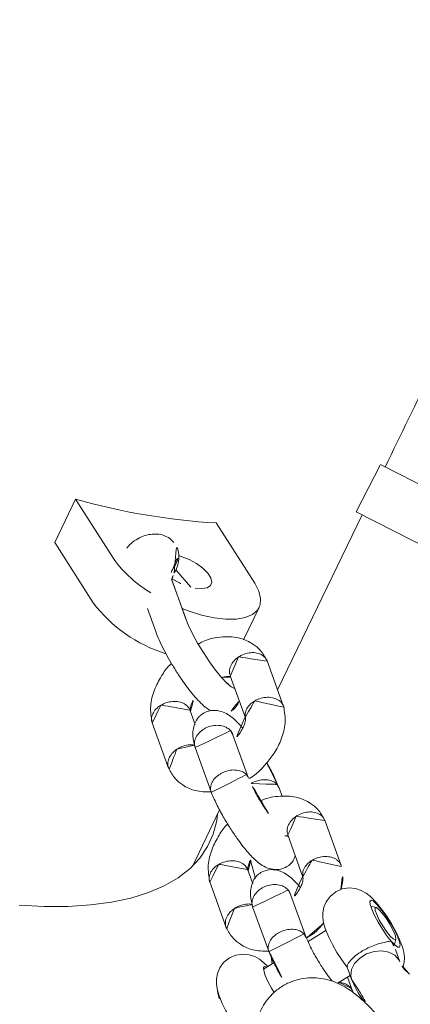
# Model space of a CAD drawing. Extents: x 5459245 to 5462690, y 5971016 to 5972523.
# Tile 128 of 198: x 5462451.6074 to 5462451.6662, y 5972213.2693 to 5972213.4174. Entities that reach past the tile are written whole.
import ezdxf

# ---------------------------------------------------------------- set-up
doc = ezdxf.new("R2010")
doc.units = 0
doc.layers.add('A_MAŁA ARCHITEKTURA', color=195, linetype='CONTINUOUS', lineweight=9)

# ---------------------------------------------------------------- blocks, each defined once
blk = doc.blocks.new('A$C43995eb0')
at = {"layer": 'A_MAŁA ARCHITEKTURA', "linetype": 'Continuous'}
for p, q in [((2239.19, -990.74), (2237.84, -992.19)), ((2237.23, -992.64), (2236.41, -992.86)), ((2246.41, -995), (2244.82, -996.71)), ((2243.49, -997.47), (2244.84, -996.02)), ((2246.32, -997.62), (2244.42, -996.47)), ((2233.52, -997.65), (2233.71, -998.48)), ((2240.04, -1002.81), (2242.75, -1004.44)), ((2230.31, -1005.2), (2225.35, -1010.51)), ((2242.34, -1004.97), (2237.52, -1010.13)), ((2248.17, -1007.72), (2246.97, -1008.56)), ((2247.93, -1007.58), (2249.51, -1008.53)), ((2229.86, -1014.47), (2234.46, -1009.55)), ((2241.88, -1014.26), (2246.75, -1009.05)), ((2173.89, -1011.21), (2173.89, -1027.39)), ((2181.89, -1011.21), (2181.89, -1027.4)), ((2237.91, -1015.81), (2235.86, -1017.7)), ((2238.8, -1015.81), (2237.2, -1017.53)), ((2241.5, -1021.71), (2246.47, -1016.39)), ((2225.07, -1017.85), (2224.15, -1018.84)), ((2224.95, -1023.6), (2220.13, -1028.76)), ((2212.92, -1023.82), (2207.95, -1029.14)), ((2240.62, -1025.09), (2231.17, -1025.31)), ((2211.11, -1025.76), (2181.89, -1026.42)), ((2181.89, -1027.4), (2174.02, -1027.4)), ((2224.49, -1032.88), (2229.35, -1027.67)), ((2212.47, -1033.09), (2217.06, -1028.17)), ((2206.75, -1033.75), (2201.33, -1033.88)), ((2221.41, -1034.44), (2219.81, -1036.15)), ((2224.11, -1040.33), (2229.08, -1035.01)), ((2192.97, -1045.42), (2198.4, -1036.13)), ((2203.54, -1047.59), (2207.71, -1043.13)), ((2207.85, -1042.96), (2203.68, -1047.42)), ((2207.85, -1042.96), (2207.71, -1043.13)), ((2203.3, -1044.43), (2202.01, -1047.62)), ((2209.15, -1048.77), (2211.65, -1046.1)), ((2204.84, -1056.61), (2199.41, -1065.89)), ((2212.09, -1056.45), (2206.65, -1065.73)), ((2206.65, -1065.73), (2199.41, -1065.89))]:
    blk.add_line(p, q, dxfattribs=at)
at = {"layer": 'A_MAŁA ARCHITEKTURA', "linetype": 'Continuous', "flags": 128}
for points in [[(2239.73, -989.94), (2238.99, -990.13), (2238.28, -990.45), (2237.64, -990.88), (2237, -991.44), (2236.15, -992.39), (2235.41, -993.36), (2234.66, -994.49), (2233.97, -995.64), (2233.37, -996.8), (2232.86, -997.94), (2232.45, -999.15), (2232.29, -999.99), (2232.26, -1000.81), (2232.4, -1001.7), (2232.76, -1002.61), (2233.36, -1003.45), (2234.17, -1004.12), (2235.21, -1004.58), (2236.19, -1004.73), (2237.08, -1004.66), (2237.87, -1004.42), (2238.56, -1004.08), (2239.18, -1003.63), (2239.85, -1003.03), (2240.76, -1001.96), (2241.49, -1000.97), (2242.23, -999.84), (2242.9, -998.68), (2243.48, -997.53), (2243.52, -997.43), (2243.52, -997.43)], [(2244.88, -995.97), (2244.41, -996.37), (2243.53, -996.71), (2242.51, -996.71), (2241.43, -996.39), (2240.41, -995.78), (2239.55, -994.93), (2238.93, -993.93), (2238.62, -992.87), (2238.63, -991.87), (2238.98, -991.01), (2239.12, -990.83)], [(2237, -993.31), (2237.26, -992.54), (2237.34, -992.01), (2237.21, -991.79), (2236.9, -991.87), (2236.43, -992.27), (2235.84, -992.93), (2235.18, -993.82), (2234.52, -994.83), (2233.91, -995.89), (2233.41, -996.91), (2233.06, -997.78), (2232.88, -998.44), (2232.91, -998.82), (2233.13, -998.89), (2233.53, -998.65), (2234.06, -998.11), (2234.69, -997.32), (2235.36, -996.37), (2236, -995.31), (2236.56, -994.27), (2237, -993.31)], [(2234.99, -996.36), (2234.44, -997.08), (2233.97, -997.57), (2233.64, -997.75), (2233.51, -997.6), (2233.58, -997.14), (2233.85, -996.44), (2234.29, -995.57), (2234.82, -994.68), (2235.38, -993.86), (2235.9, -993.24), (2236.31, -992.9), (2236.54, -992.89), (2236.57, -993.2), (2236.39, -993.79), (2236.04, -994.59), (2235.54, -995.49), (2234.99, -996.36)], [(2249.04, -1008.24), (2249.07, -1008.57), (2249.29, -1008.64), (2249.68, -1008.4), (2250.22, -1007.86), (2250.85, -1007.08), (2251.51, -1006.12), (2251.91, -1005.49)], [(2248.87, -1008.14), (2248.61, -1008.9), (2248.45, -1009.75), (2248.42, -1010.57), (2248.56, -1011.45), (2248.91, -1012.36), (2249.51, -1013.2), (2250.33, -1013.87), (2251.36, -1014.33), (2252.34, -1014.48), (2253.23, -1014.41), (2254.02, -1014.18), (2254.72, -1013.83), (2255.34, -1013.39), (2256, -1012.78), (2256.92, -1011.72), (2257.65, -1010.73), (2258.39, -1009.59), (2259.05, -1008.43), (2259.64, -1007.28), (2259.69, -1007.17), (2259.69, -1007.17)], [(2231.88, -1025.29), (2232.78, -1024.97), (2234.84, -1024.5), (2236.91, -1024.4), (2238.99, -1024.65), (2241.07, -1025.25), (2243.12, -1026.21), (2245.15, -1027.53), (2247.13, -1029.18), (2249.07, -1031.17), (2250.95, -1033.48), (2252.75, -1036.1), (2254.48, -1039.01), (2256.12, -1042.21), (2257.66, -1045.67)], [(2207.71, -1043.13), (2208.53, -1042.18), (2209.42, -1041.01), (2210.32, -1039.68), (2211.21, -1038.25), (2212.03, -1036.81), (2212.73, -1035.41), (2213.3, -1034.14), (2213.69, -1033.05), (2213.89, -1032.2), (2213.89, -1031.63), (2213.87, -1031.56)], [(2198.4, -1036.13), (2199.17, -1035.05), (2200.03, -1034.3), (2200.93, -1033.92), (2201.85, -1033.92), (2202.76, -1034.3), (2203.64, -1035.05), (2204.46, -1036.13), (2205.19, -1037.53), (2205.81, -1039.2), (2206.31, -1041.09), (2206.66, -1043.14), (2206.77, -1044.11)], [(2199.92, -1048.22), (2199.84, -1047.81), (2199.72, -1046.55), (2199.75, -1045.28), (2199.93, -1044.09), (2200.25, -1043.09), (2200.68, -1042.36), (2201.19, -1041.95), (2201.73, -1041.9), (2202.26, -1042.21), (2202.74, -1042.86), (2203.13, -1043.79)]]:
    blk.add_lwpolyline(points, dxfattribs=at)
at = {"layer": 'A_MAŁA ARCHITEKTURA', "linetype": 'Continuous'}
for centre, radius, start, end in [((2250.68, -1006.76), 8.1, 306.8478, 329.5398), ((2193.69, -1046.56), 9.83, 354.9035, 16.3362), ((2192.06, -1046.9), 22.19, 334.5026, 9.5538), ((2102.59, -1085.09), 98.7, 11.2188, 23.7028), ((2201.35, -1051.33), 3.31, 78.8981, 151.3754), ((2202.23, -1046.14), 1.96, 262.9572, 312.0384), ((2188.61, -1048.32), 18.22, 332.9545, 356.5402)]:
    blk.add_arc(centre, radius, start, end, dxfattribs=at)
for points, knots in [([(2240.17, -988.62), (2240.06, -989.06), (2239.87, -989.86), (2239.36, -990.52), (2239.14, -990.81)], [0, 0, 0, 0, 0.561374, 1, 1, 1, 1]), ([(2244.88, -995.97), (2245.5, -995.2), (2246.84, -993.49), (2247.38, -991.43), (2247.68, -990.31)], [0, 0, 0, 0, 0.456597, 1, 1, 1, 1]), ([(2247.98, -989.86), (2247.86, -990.18), (2247.46, -991.21), (2246.9, -992.92), (2246.48, -994.72), (2246.29, -996.37), (2246.29, -997.75), (2246.48, -999.15), (2246.89, -1000.55), (2247.54, -1001.9), (2248.43, -1003.14), (2249.58, -1004.26), (2250.95, -1005.15), (2252.46, -1005.76), (2253.95, -1006.06), (2255.4, -1006.1), (2256.77, -1005.93), (2258.04, -1005.57), (2259.22, -1005.06), (2260.35, -1004.4), (2261.52, -1003.56), (2262.8, -1002.44), (2264.14, -1001.06), (2265.54, -999.45), (2266.92, -997.7), (2268.24, -995.89), (2269.08, -994.66), (2269.47, -994.09)], [0, 0, 0, 0, 0.0267957, 0.0841784, 0.1485793, 0.1870779, 0.2226605, 0.2565406, 0.2898498, 0.3230708, 0.3563578, 0.3897381, 0.4265446, 0.4611932, 0.4940496, 0.5256818, 0.5566081, 0.5874283, 0.6190336, 0.652974, 0.6920683, 0.7415305, 0.7990579, 0.8508729, 0.9049691, 0.9563408, 1, 1, 1, 1]), ([(2237, -993.31), (2237, -993.31), (2237.11, -993.13), (2237.36, -992.73), (2237.69, -992.41), (2237.88, -992.22)], [0, 0, 0, 0, 0.008823, 0.438185, 1, 1, 1, 1]), ([(2243.43, -997.43), (2243.43, -997.46), (2243.42, -997.57), (2242.89, -997.59), (2241.99, -997.38), (2241.08, -996.97), (2240.26, -996.5), (2239.48, -995.97), (2238.61, -995.23), (2237.89, -994.5), (2237.34, -993.82), (2237.1, -993.46), (2237.01, -993.34), (2237, -993.31), (2237, -993.31)], [0, 0, 0, 0, 0.053826, 0.176168, 0.29922, 0.405275, 0.442931, 0.53679, 0.630492, 0.728184, 0.837715, 0.96509, 0.998991, 1, 1, 1, 1]), ([(2246.36, -995.06), (2246.24, -995.21), (2246.12, -995.38), (2246.03, -995.57), (2246.03, -995.58)], [0, 0, 0, 0, 0.949785, 1, 1, 1, 1]), ([(2246.14, -997.51), (2246.07, -997.37), (2245.87, -996.94), (2245.84, -996.26), (2245.95, -995.78), (2246.03, -995.59), (2246.03, -995.58)], [0, 0, 0, 0, 0.208553, 0.64936, 0.982396, 1, 1, 1, 1]), ([(2246.42, -998.48), (2246.42, -998.48), (2246.33, -998.7), (2246.01, -999.34), (2245.43, -1000.45), (2244.55, -1001.94), (2243.4, -1003.69), (2242.65, -1004.59), (2242.24, -1005.09)], [0, 0, 0, 0, 0.001385, 0.114965, 0.267788, 0.466871, 0.710958, 1, 1, 1, 1]), ([(2233.54, -1003.6), (2233.17, -1003.67), (2231.88, -1003.93), (2230.97, -1004.66), (2230.33, -1005.17)], [0, 0, 0, 0, 0.290143, 1, 1, 1, 1]), ([(2242.29, -1004.84), (2242.26, -1004.81), (2241.37, -1004.2), (2240.26, -1003.8), (2239.22, -1003.61), (2239.21, -1003.61)], [0, 0, 0, 0, 0.036001, 0.991548, 1, 1, 1, 1]), ([(2230.44, -1005.13), (2230.35, -1005.2), (2230.16, -1005.33), (2229.98, -1005.66), (2229.85, -1006.02), (2229.78, -1006.56), (2229.87, -1007.3), (2230.27, -1008.19), (2230.86, -1008.92), (2231.33, -1009.3), (2231.55, -1009.44), (2231.57, -1009.45)], [0, 0, 0, 0, 0.079078, 0.16535, 0.251615, 0.33788, 0.51229, 0.686719, 0.861213, 0.993031, 1, 1, 1, 1]), ([(2246.76, -1008.98), (2246.72, -1009.04), (2246.55, -1009.3), (2246, -1009.54), (2245.18, -1009.62), (2244.42, -1009.43), (2243.84, -1009.15), (2243.42, -1008.88), (2242.91, -1008.45), (2242.36, -1007.8), (2241.96, -1006.93), (2241.85, -1006.14), (2241.94, -1005.68), (2242.02, -1005.5), (2242.02, -1005.49)], [0, 0, 0, 0, 0.034149, 0.150843, 0.267523, 0.384181, 0.441871, 0.499557, 0.557242, 0.673869, 0.79051, 0.907194, 0.99534, 1, 1, 1, 1]), ([(2242.32, -1004.99), (2242.21, -1005.14), (2242.1, -1005.29), (2242.02, -1005.48), (2242.02, -1005.49)], [0, 0, 0, 0, 0.949773, 1, 1, 1, 1]), ([(2246.71, -1009.09), (2247.13, -1008.59), (2247.94, -1007.62), (2249.1, -1005.96), (2249.75, -1004.89), (2250, -1004.47)], [0, 0, 0, 0, 0.398185, 0.761174, 1, 1, 1, 1]), ([(2234.33, -1009.59), (2234.2, -1009.69), (2233.87, -1009.94), (2233.13, -1010.02), (2232.32, -1009.86), (2231.8, -1009.6), (2231.58, -1009.46), (2231.57, -1009.45)], [0, 0, 0, 0, 0.190958, 0.480282, 0.769746, 0.98844, 1, 1, 1, 1]), ([(2234.36, -1009.63), (2234.4, -1009.59), (2234.53, -1009.48), (2234.79, -1009.36), (2235.25, -1009.23), (2235.87, -1009.16), (2236.66, -1009.19), (2237.41, -1009.31), (2237.89, -1009.46), (2238.09, -1009.52)], [0, 0, 0, 0, 0.072414, 0.216217, 0.353667, 0.545884, 0.719226, 0.878096, 1, 1, 1, 1]), ([(2236.03, -1009.18), (2235.82, -1009.73), (2235.34, -1011), (2235.09, -1012.51), (2235.44, -1014.06), (2236.08, -1015.01), (2236.81, -1015.55), (2237.42, -1015.82), (2238.29, -1016.02), (2239.45, -1015.86), (2240.85, -1015.17), (2241.6, -1014.5), (2241.99, -1014.15)], [0, 0, 0, 0, 0.133921, 0.30894, 0.402338, 0.492137, 0.558021, 0.594355, 0.646578, 0.798177, 0.895338, 1, 1, 1, 1]), ([(2237.57, -1010.09), (2237.56, -1010.1), (2237.39, -1010.22), (2237.3, -1010.43), (2237.22, -1010.62), (2237.21, -1010.63)], [0, 0, 0, 0, 0.0406448, 0.9518354, 1, 1, 1, 1]), ([(2246.51, -1016.35), (2246.85, -1015.82), (2247.46, -1014.89), (2247.84, -1013.17), (2247.78, -1011.14), (2247.11, -1009.78), (2246.74, -1009.05)], [0, 0, 0, 0, 0.244187, 0.433875, 0.695709, 1, 1, 1, 1]), ([(2225.31, -1010.56), (2224.97, -1011.08), (2224.36, -1012.01), (2223.98, -1013.73), (2224.07, -1015.85), (2225.1, -1018.17), (2226.3, -1019.85), (2227.2, -1020.47), (2227.2, -1020.47)], [0, 0, 0, 0, 0.17444, 0.309947, 0.496994, 0.737524, 0.999847, 1, 1, 1, 1]), ([(2225.4, -1010.49), (2225.27, -1010.65), (2225.05, -1010.91), (2224.89, -1011.5), (2224.9, -1012.2), (2225.22, -1013.09), (2225.8, -1013.9), (2226.37, -1014.36), (2226.7, -1014.56), (2226.75, -1014.59), (2226.76, -1014.6)], [0, 0, 0, 0, 0.149947, 0.240148, 0.422515, 0.60489, 0.78733, 0.969769, 0.992713, 1, 1, 1, 1]), ([(2241.89, -1014.2), (2241.86, -1014.25), (2241.69, -1014.51), (2241.12, -1014.75), (2240.28, -1014.86), (2239.51, -1014.68), (2238.93, -1014.41), (2238.51, -1014.14), (2238, -1013.7), (2237.47, -1013.04), (2237.09, -1012.14), (2237.02, -1011.32), (2237.13, -1010.84), (2237.21, -1010.64), (2237.21, -1010.63)], [0, 0, 0, 0, 0.024876, 0.14269, 0.260491, 0.378269, 0.436513, 0.494752, 0.552991, 0.670738, 0.788498, 0.906303, 0.995295, 1, 1, 1, 1]), ([(2229.32, -1027.72), (2229.74, -1027.21), (2230.55, -1026.25), (2231.8, -1024.43), (2232.88, -1022.69), (2233.95, -1020.77), (2234.84, -1018.9), (2235.54, -1016.92), (2235.81, -1015.37), (2235.46, -1013.82), (2234.82, -1012.87), (2234.09, -1012.33), (2233.48, -1012.07), (2232.89, -1011.9), (2232.39, -1012.01), (2232.1, -1012.07)], [0, 0, 0, 0, 0.106961, 0.204468, 0.292468, 0.370884, 0.49201, 0.590123, 0.711977, 0.777004, 0.839524, 0.885395, 0.910692, 0.947051, 1, 1, 1, 1]), ([(2229.84, -1014.44), (2229.72, -1014.56), (2229.43, -1014.87), (2228.71, -1015.08), (2227.82, -1015.05), (2227.16, -1014.81), (2226.82, -1014.63), (2226.77, -1014.6), (2226.76, -1014.6)], [0, 0, 0, 0, 0.174495, 0.435165, 0.695908, 0.956738, 0.989584, 1, 1, 1, 1]), ([(2230.18, -1014.78), (2230.16, -1014.74), (2230.08, -1014.59), (2230.06, -1014.52), (2230.01, -1014.44), (2229.99, -1014.39), (2229.99, -1014.33), (2230, -1014.31), (2230, -1014.31)], [0, 0, 0, 0, 0.085215, 0.361953, 0.542405, 0.746466, 0.972217, 1, 1, 1, 1]), ([(2241.6, -1014.47), (2241.6, -1014.47), (2241.65, -1014.77), (2242, -1015.36), (2242.6, -1016.06), (2243.1, -1016.42), (2243.32, -1016.55), (2243.34, -1016.56)], [0, 0, 0, 0, 0.0110879, 0.3647358, 0.718555, 0.9858699, 1, 1, 1, 1]), ([(2237.39, -1017.33), (2237.37, -1017.35), (2237.27, -1017.44), (2237.02, -1017.54), (2236.56, -1017.68), (2235.98, -1017.75), (2235.45, -1017.71), (2235.22, -1017.69)], [0, 0, 0, 0, 0.054711, 0.272729, 0.481116, 0.772534, 1, 1, 1, 1]), ([(2237.27, -1017.5), (2237.23, -1017.53), (2237.09, -1017.63), (2236.95, -1017.91), (2236.82, -1018.27), (2236.75, -1018.81), (2236.84, -1019.55), (2237.24, -1020.44), (2237.83, -1021.17), (2238.3, -1021.55), (2238.52, -1021.69), (2238.53, -1021.7)], [0, 0, 0, 0, 0.037584, 0.12774, 0.217881, 0.308022, 0.490268, 0.672555, 0.85493, 0.992717, 1, 1, 1, 1]), ([(2246.57, -1016.25), (2246.52, -1016.32), (2246.32, -1016.59), (2245.8, -1016.91), (2244.97, -1017.06), (2244.12, -1016.93), (2243.58, -1016.69), (2243.35, -1016.56), (2243.34, -1016.56)], [0, 0, 0, 0, 0.079039, 0.32163, 0.564249, 0.806958, 0.990306, 1, 1, 1, 1]), ([(2224.19, -1018.79), (2223.77, -1019.3), (2222.96, -1020.27), (2222.06, -1021.53), (2221.65, -1022.19), (2221.64, -1022.21)], [0, 0, 0, 0, 0.516172, 0.986719, 1, 1, 1, 1]), ([(2224.14, -1018.91), (2224.04, -1019.01), (2223.92, -1019.13), (2223.85, -1019.3), (2223.84, -1019.34), (2223.83, -1019.35)], [0, 0, 0, 0, 0.778378, 0.946578, 1, 1, 1, 1]), ([(2228.32, -1018.52), (2228.24, -1018.67), (2227.91, -1019.3), (2227.15, -1020.57), (2226.01, -1022.31), (2225.26, -1023.22), (2224.85, -1023.71)], [0, 0, 0, 0, 0.0800927, 0.3302086, 0.6368646, 1, 1, 1, 1]), ([(2225.49, -1022.9), (2225.37, -1022.82), (2224.98, -1022.56), (2224.4, -1021.97), (2223.89, -1021.12), (2223.66, -1020.25), (2223.72, -1019.67), (2223.81, -1019.4), (2223.83, -1019.36), (2223.83, -1019.35)], [0, 0, 0, 0, 0.091208, 0.309294, 0.527398, 0.745564, 0.963803, 0.991285, 1, 1, 1, 1]), ([(2224.9, -1023.46), (2224.87, -1023.44), (2223.98, -1022.82), (2222.19, -1022.28), (2219.71, -1021.8), (2217.35, -1021.82), (2214.87, -1022.38), (2213.6, -1023.31), (2212.94, -1023.8)], [0, 0, 0, 0, 0.008759, 0.241252, 0.392739, 0.570458, 0.775713, 1, 1, 1, 1]), ([(2232.51, -1023.26), (2232.53, -1023.27), (2233.2, -1023.53), (2234.74, -1023.68), (2237.07, -1023.72), (2239.55, -1023.14), (2240.82, -1022.21), (2241.48, -1021.73)], [0, 0, 0, 0, 0.007236, 0.205445, 0.437976, 0.706538, 1, 1, 1, 1]), ([(2241.53, -1021.67), (2241.52, -1021.68), (2241.37, -1021.89), (2240.9, -1022.14), (2240.1, -1022.27), (2239.28, -1022.1), (2238.76, -1021.85), (2238.54, -1021.71), (2238.53, -1021.7)], [0, 0, 0, 0, 0.010467, 0.27112, 0.531804, 0.792584, 0.989585, 1, 1, 1, 1]), ([(2224.93, -1023.62), (2224.82, -1023.76), (2224.7, -1023.92), (2224.63, -1024.1), (2224.63, -1024.11)], [0, 0, 0, 0, 0.949773, 1, 1, 1, 1]), ([(2213.05, -1023.76), (2212.96, -1023.82), (2212.76, -1023.96), (2212.59, -1024.28), (2212.46, -1024.64), (2212.39, -1025.18), (2212.48, -1025.92), (2212.88, -1026.82), (2213.47, -1027.55), (2213.94, -1027.93), (2214.16, -1028.07), (2214.17, -1028.08)], [0, 0, 0, 0, 0.079078, 0.16535, 0.251615, 0.33788, 0.51229, 0.686719, 0.861213, 0.993031, 1, 1, 1, 1]), ([(2229.37, -1027.6), (2229.33, -1027.66), (2229.16, -1027.93), (2228.6, -1028.16), (2227.78, -1028.25), (2227.03, -1028.06), (2226.44, -1027.78), (2226.03, -1027.51), (2225.51, -1027.08), (2224.97, -1026.43), (2224.57, -1025.56), (2224.46, -1024.76), (2224.55, -1024.3), (2224.62, -1024.12), (2224.63, -1024.11)], [0, 0, 0, 0, 0.034149, 0.150843, 0.267523, 0.384181, 0.441871, 0.499557, 0.557242, 0.673869, 0.79051, 0.907194, 0.99534, 1, 1, 1, 1]), ([(2173.89, -1026.59), (2168.52, -1026.71), (2151.24, -1027.07), (2122.05, -1027.46), (2086.95, -1027.62), (2060.49, -1027.53), (2045.95, -1027.38), (2042.68, -1027.35)], [0, 0, 0, 0, 0.1228993, 0.3951475, 0.6673964, 0.925317, 1, 1, 1, 1]), ([(2216.94, -1028.21), (2216.81, -1028.31), (2216.48, -1028.56), (2215.74, -1028.64), (2214.93, -1028.48), (2214.4, -1028.22), (2214.18, -1028.08), (2214.17, -1028.08)], [0, 0, 0, 0, 0.190958, 0.480282, 0.769746, 0.98844, 1, 1, 1, 1]), ([(2216.97, -1028.25), (2217.01, -1028.21), (2217.13, -1028.1), (2217.4, -1027.98), (2217.86, -1027.85), (2218.48, -1027.78), (2219.27, -1027.82), (2220.02, -1027.94), (2220.49, -1028.08), (2220.7, -1028.15)], [0, 0, 0, 0, 0.072414, 0.216217, 0.353667, 0.545884, 0.719226, 0.878096, 1, 1, 1, 1]), ([(2218.64, -1027.81), (2218.43, -1028.36), (2217.95, -1029.62), (2217.7, -1031.14), (2218.05, -1032.69), (2218.69, -1033.64), (2219.42, -1034.18), (2220.03, -1034.45), (2220.9, -1034.65), (2222.06, -1034.49), (2223.45, -1033.8), (2224.21, -1033.12), (2224.6, -1032.77)], [0, 0, 0, 0, 0.133921, 0.30894, 0.402338, 0.492137, 0.558021, 0.594355, 0.646578, 0.798177, 0.895338, 1, 1, 1, 1]), ([(2229.11, -1034.97), (2229.46, -1034.45), (2230.06, -1033.51), (2230.44, -1031.8), (2230.39, -1029.77), (2229.71, -1028.41), (2229.35, -1027.67)], [0, 0, 0, 0, 0.244187, 0.433875, 0.695709, 1, 1, 1, 1]), ([(2207.92, -1029.18), (2207.57, -1029.71), (2206.97, -1030.64), (2206.58, -1032.36), (2206.68, -1034.47), (2207.69, -1036.81), (2209.08, -1038.63), (2210.2, -1039.37), (2210.41, -1039.51)], [0, 0, 0, 0, 0.1648, 0.292819, 0.469528, 0.696766, 0.944592, 1, 1, 1, 1]), ([(2208.01, -1029.12), (2207.87, -1029.28), (2207.66, -1029.53), (2207.5, -1030.12), (2207.5, -1030.83), (2207.82, -1031.71), (2208.41, -1032.52), (2208.98, -1032.99), (2209.31, -1033.19), (2209.36, -1033.22), (2209.37, -1033.22)], [0, 0, 0, 0, 0.149947, 0.240148, 0.422515, 0.60489, 0.78733, 0.969769, 0.992713, 1, 1, 1, 1]), ([(2224.5, -1032.83), (2224.47, -1032.87), (2224.29, -1033.13), (2223.73, -1033.38), (2222.89, -1033.49), (2222.12, -1033.31), (2221.54, -1033.03), (2221.12, -1032.76), (2220.61, -1032.33), (2220.08, -1031.66), (2219.7, -1030.77), (2219.63, -1029.94), (2219.74, -1029.46), (2219.82, -1029.27), (2219.82, -1029.26)], [0, 0, 0, 0, 0.024876, 0.14269, 0.260491, 0.378269, 0.436513, 0.494752, 0.552991, 0.670738, 0.788498, 0.906303, 0.995295, 1, 1, 1, 1]), ([(2220.17, -1028.72), (2220.17, -1028.72), (2220, -1028.84), (2219.91, -1029.05), (2219.82, -1029.25), (2219.82, -1029.26)], [0, 0, 0, 0, 0.0406448, 0.9518354, 1, 1, 1, 1]), ([(2217.15, -1030.55), (2217.11, -1030.52), (2216.84, -1030.3), (2216.21, -1030.15), (2215.56, -1030.09), (2215.25, -1030.17), (2215.18, -1030.19)], [0, 0, 0, 0, 0.068069, 0.496628, 0.878962, 1, 1, 1, 1]), ([(2212.44, -1033.06), (2212.33, -1033.19), (2212.04, -1033.5), (2211.32, -1033.7), (2210.42, -1033.67), (2209.77, -1033.44), (2209.43, -1033.26), (2209.38, -1033.23), (2209.37, -1033.22)], [0, 0, 0, 0, 0.1744949, 0.4351647, 0.695908, 0.9567383, 0.9895838, 1, 1, 1, 1]), ([(2211.65, -1046.1), (2211.79, -1045.94), (2212.24, -1045.45), (2213, -1044.5), (2213.93, -1043.21), (2214.83, -1041.85), (2215.69, -1040.44), (2216.47, -1039.02), (2217.16, -1037.64), (2217.74, -1036.33), (2218.19, -1035.09), (2218.46, -1034.11), (2218.5, -1033.47), (2218.51, -1033.24)], [0, 0, 0, 0, 0.050978, 0.153646, 0.251623, 0.347354, 0.442281, 0.537199, 0.632602, 0.729398, 0.829347, 0.937276, 1, 1, 1, 1]), ([(2213.3, -1034.12), (2213.12, -1033.91), (2212.86, -1033.59), (2212.7, -1033.24), (2212.66, -1033.15), (2212.62, -1033.07), (2212.6, -1033.02), (2212.59, -1032.96), (2212.61, -1032.94), (2212.61, -1032.93)], [0, 0, 0, 0, 0.244508, 0.369952, 0.560552, 0.684836, 0.825381, 0.980865, 1, 1, 1, 1]), ([(2213.71, -1032.81), (2213.71, -1032.8), (2213.71, -1032.79), (2213.69, -1032.93), (2213.64, -1033.09), (2213.64, -1033.12)], [0, 0, 0, 0, 0.285595, 0.890849, 1, 1, 1, 1]), ([(2224.21, -1033.09), (2224.21, -1033.1), (2224.25, -1033.39), (2224.61, -1033.99), (2225.2, -1034.69), (2225.7, -1035.04), (2225.93, -1035.17), (2225.94, -1035.18)], [0, 0, 0, 0, 0.0110879, 0.3647358, 0.718555, 0.9858699, 1, 1, 1, 1]), ([(2229.17, -1034.88), (2229.12, -1034.94), (2228.93, -1035.22), (2228.41, -1035.54), (2227.58, -1035.69), (2226.73, -1035.55), (2226.18, -1035.32), (2225.95, -1035.19), (2225.94, -1035.18)], [0, 0, 0, 0, 0.079039, 0.32163, 0.564249, 0.806958, 0.990306, 1, 1, 1, 1]), ([(2220, -1035.96), (2219.98, -1035.97), (2219.87, -1036.07), (2219.63, -1036.17), (2219.17, -1036.3), (2218.55, -1036.37), (2218, -1036.33), (2217.73, -1036.31)], [0, 0, 0, 0, 0.052894, 0.263673, 0.465139, 0.74688, 1, 1, 1, 1]), ([(2219.87, -1036.12), (2219.83, -1036.15), (2219.69, -1036.26), (2219.56, -1036.53), (2219.43, -1036.89), (2219.35, -1037.43), (2219.44, -1038.17), (2219.84, -1039.07), (2220.43, -1039.8), (2220.91, -1040.18), (2221.13, -1040.32), (2221.14, -1040.33)], [0, 0, 0, 0, 0.037584, 0.12774, 0.217881, 0.308022, 0.490268, 0.672555, 0.85493, 0.992717, 1, 1, 1, 1]), ([(2214.86, -1041.78), (2214.97, -1041.83), (2215.72, -1042.13), (2217.34, -1042.31), (2219.68, -1042.34), (2222.16, -1041.76), (2223.43, -1040.84), (2224.09, -1040.36)], [0, 0, 0, 0, 0.0328311, 0.2259294, 0.4524662, 0.7141038, 1, 1, 1, 1]), ([(2224.14, -1040.3), (2224.13, -1040.31), (2223.97, -1040.51), (2223.51, -1040.77), (2222.71, -1040.9), (2221.89, -1040.73), (2221.37, -1040.47), (2221.15, -1040.33), (2221.14, -1040.33)], [0, 0, 0, 0, 0.010467, 0.27112, 0.531804, 0.792584, 0.989585, 1, 1, 1, 1]), ([(2202.56, -1047.61), (2202.3, -1047.6), (2201.65, -1047.59), (2200.67, -1047.8), (2199.71, -1048.27), (2199.04, -1048.79), (2198.79, -1049.2), (2198.71, -1049.32)], [0, 0, 0, 0, 0.1725136, 0.4278622, 0.6699695, 0.9033172, 1, 1, 1, 1]), ([(2203.68, -1047.42), (2203.68, -1047.42), (2203.69, -1047.42), (2203.56, -1047.5), (2203.15, -1047.61), (2202.74, -1047.61), (2202.56, -1047.61)], [0, 0, 0, 0, 0.082249, 0.406385, 0.736387, 1, 1, 1, 1]), ([(2198.47, -1049.77), (2198.37, -1050.03), (2198.16, -1050.62), (2198.19, -1051.6), (2198.46, -1052.58), (2198.98, -1053.5), (2199.73, -1054.34), (2200.7, -1055.03), (2201.64, -1055.5), (2202.24, -1055.63), (2202.44, -1055.67)], [0, 0, 0, 0, 0.107268, 0.23603, 0.362834, 0.493333, 0.63145, 0.77747, 0.928076, 1, 1, 1, 1])]:
    blk.add_open_spline(points, degree=3, knots=knots, dxfattribs=at)

msp = doc.modelspace()

# ---------------------------------------------------------------- block references
at = {"layer": 'A_MAŁA ARCHITEKTURA', "xscale": 0.001, "yscale": 0.001, "zscale": 0.001, "rotation": 242.9301705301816}
msp.add_blockref('A$C43995eb0', (5462453.5658, 5972214.81866), dxfattribs=at)

doc.saveas('drawing.dxf')
